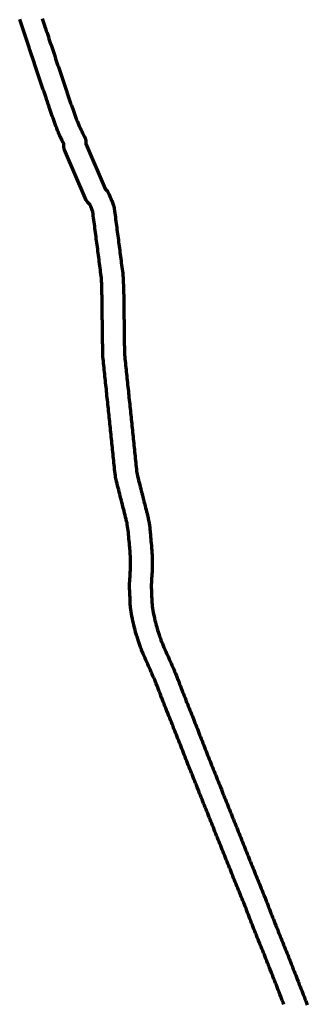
# Model space of a CAD drawing. Header units: metres. Extents: x 98902 to 136161, y 449037 to 499677.
# Tile 32 of 200: x 108351 to 109147, y 488768 to 491495. Entities that reach past the tile are written whole.
import ezdxf

# ---------------------------------------------------------------- set-up
doc = ezdxf.new("R2010")
doc.units = ezdxf.units.M
doc.layers.add('B-WE-OG-INFO_EIS VOORZORGSMAATREGEL-GV', color=7, linetype='Continuous', lineweight=70, true_color=0xfa194b)

msp = doc.modelspace()

# ---------------------------------------------------------------- linework, layer by layer
at = {"layer": 'B-WE-OG-INFO_EIS VOORZORGSMAATREGEL-GV', "flags": 128}
for points in [[(109082.1, 488767.3), (109079.9, 488772.9), (109077.7, 488778.6), (109075.5, 488784.2), (109073.3, 488789.9), (109071.1, 488795.6), (109068.9, 488801.2), (109066.6, 488806.9), (109065.6, 488809.5), (109063.4, 488815.2), (109061.2, 488820.8), (109059, 488826.5), (109056.7, 488832.1), (109054.5, 488837.8), (109052.3, 488843.4), (109050.1, 488849.1), (109050.1, 488849.1), (109048.7, 488852.6), (109046.5, 488858.2), (109044.3, 488863.9), (109044.3, 488863.9), (109044.3, 488863.9), (109044.2, 488864.3), (109044, 488864.6), (109042.4, 488868.7), (109040.8, 488872.9), (109039.1, 488877), (109037.6, 488880.9), (109037.6, 488880.9), (109037.6, 488880.9), (109037.6, 488881.2), (109037.5, 488881.3), (109037.4, 488881.8), (109037.1, 488882.2), (109034.8, 488887.8), (109034.8, 488887.9), (109034.8, 488888), (109032.5, 488893.6), (109032.5, 488893.7), (109032.4, 488893.7), (109030.2, 488899.4), (109030.2, 488899.5), (109030.1, 488899.6), (109028, 488905.1), (109025.8, 488910.4), (109023.5, 488915.9), (109023.5, 488915.9), (109021.2, 488921.6), (109021.2, 488921.6), (109018.9, 488927.2), (109018.9, 488927.2), (109016.6, 488932.8), (109016.6, 488932.8), (109016.6, 488932.8), (109015.2, 488936.1), (109015.2, 488936.2), (109015.2, 488936.2), (109014.1, 488939), (109014.1, 488939), (109014, 488939.1), (109012.9, 488941.9), (109012.9, 488941.9), (109012.9, 488941.9), (109010.6, 488947.6), (109008.3, 488953.2), (109008.3, 488953.2), (109008.3, 488953.2), (109006.1, 488958.9), (109006, 488959), (109006, 488959.1), (109003.8, 488964.7), (109001.5, 488970.4), (108999.3, 488976), (108997.1, 488981.7), (108994.9, 488987.4), (108992.7, 488993), (108990.5, 488998.7), (108990.5, 488998.7), (108990.4, 488998.7), (108988.2, 489004.4), (108988.2, 489004.4), (108988.2, 489004.5), (108986, 489010.2), (108986, 489010.2), (108983.8, 489015.8), (108983.8, 489015.8), (108981.6, 489021.5), (108981.6, 489021.5), (108979.4, 489027.2), (108979.4, 489027.2), (108977.3, 489032.8), (108975.1, 489038.5), (108975.1, 489038.5), (108972.9, 489044.2), (108972.9, 489044.2), (108970.8, 489049.4), (108968.6, 489054.8), (108966.3, 489060.4), (108966.3, 489060.4), (108964, 489066), (108964, 489066), (108964, 489066), (108961.7, 489071.6), (108961.7, 489071.7), (108961.6, 489071.7), (108961.1, 489073.1), (108961.1, 489073.1), (108958.8, 489078.7), (108958.8, 489078.7), (108956.5, 489084.2), (108954.3, 489089.8), (108954.3, 489089.8), (108952, 489095.4), (108952, 489095.4), (108949.7, 489100.9), (108949.7, 489100.9), (108947.4, 489106.5), (108945.2, 489112.1), (108945.1, 489112.1), (108945.1, 489112.1), (108942.9, 489117.7), (108942.9, 489117.7), (108942.8, 489117.7), (108940.6, 489123.3), (108938.3, 489128.9), (108936.1, 489134.5), (108933.8, 489140), (108931.6, 489145.6), (108929.3, 489151.2), (108929.3, 489151.2), (108929.3, 489151.2), (108927.1, 489156.8), (108927, 489156.9), (108927, 489157), (108924.8, 489162.6), (108924.8, 489162.6), (108922.6, 489168.2), (108920.3, 489173.8), (108918.1, 489179.4), (108915.9, 489185), (108913.7, 489190.6), (108911.5, 489196.2), (108909.4, 489201.7), (108907.2, 489207), (108904.9, 489212.6), (108902.7, 489218.1), (108900.4, 489223.7), (108900.4, 489223.7), (108898.1, 489229.3), (108895.9, 489234.8), (108893.6, 489240.4), (108891.3, 489246), (108891.3, 489246), (108891.3, 489246.1), (108889, 489251.6), (108889, 489251.7), (108889, 489251.7), (108886.8, 489257.3), (108884.5, 489262.9), (108882.3, 489268.5), (108880, 489274), (108877.8, 489279.6), (108875.6, 489285.2), (108873.3, 489290.8), (108873.3, 489290.8), (108871.1, 489296.4), (108868.9, 489301.9), (108866.6, 489307.5), (108864.4, 489313.1), (108862.1, 489318.7), (108859.9, 489324.3), (108857.7, 489329.8), (108855.4, 489335.4), (108853.2, 489341), (108851, 489346.6), (108851, 489346.6), (108848.7, 489352.2), (108846.5, 489357.8), (108844.3, 489363.3), (108842, 489368.9), (108839.8, 489374.5), (108837.6, 489380.1), (108835.3, 489385.7), (108833.1, 489391.2), (108833.1, 489391.2), (108830.8, 489396.8), (108828.6, 489402.4), (108828.6, 489402.4), (108826.4, 489408), (108824.1, 489413.6), (108821.9, 489419.1), (108821.9, 489419.2), (108821.9, 489419.2), (108819.6, 489424.8), (108819.6, 489424.8), (108819.6, 489424.8), (108817.4, 489430.4), (108817.4, 489430.4), (108815.2, 489436), (108813, 489441.6), (108813, 489441.6), (108810.8, 489447.2), (108810.8, 489447.2), (108810.7, 489447.3), (108808.5, 489452.9), (108808.5, 489452.9), (108808.5, 489452.9), (108806.3, 489458.5), (108806.3, 489458.5), (108804.1, 489464.1), (108804.1, 489464.1), (108802, 489469.7), (108802, 489469.7), (108799.8, 489475.1), (108799.8, 489475.1), (108797.6, 489480.7), (108797.6, 489480.7), (108795.4, 489486.3), (108793.1, 489491.8), (108793.1, 489491.9), (108793.1, 489492), (108790.9, 489497.6), (108790.8, 489497.7), (108790.8, 489497.8), (108788.6, 489503.5), (108786.5, 489509.1), (108784.3, 489514.6), (108782.2, 489520.2), (108782.2, 489520.2), (108780, 489525.7), (108777.8, 489531.3), (108777.8, 489531.3), (108775.6, 489536.9), (108775.6, 489536.9), (108775.1, 489538.2), (108773, 489543.6), (108773, 489543.6), (108770.7, 489549.2), (108768.4, 489554.7), (108768.4, 489554.7), (108766.2, 489560.3), (108766.2, 489560.3), (108763.9, 489565.9), (108763.9, 489565.9), (108761.6, 489571.5), (108759.4, 489577.1), (108759.4, 489577.1), (108759.3, 489577.2), (108757.1, 489582.8), (108757.1, 489582.9), (108757, 489582.9), (108754.8, 489588.5), (108752.6, 489594.1), (108752.6, 489594.1), (108750.4, 489599.7), (108750.4, 489599.7), (108750.3, 489599.8), (108748.1, 489605.4), (108748.1, 489605.4), (108748.1, 489605.4), (108745.9, 489611), (108745.9, 489611), (108743.7, 489616.6), (108743.7, 489616.7), (108743.6, 489616.7), (108741.4, 489622.3), (108741.4, 489622.6), (108741.3, 489622.8), (108739.2, 489628.4), (108739.2, 489628.4), (108737.1, 489634.1), (108735, 489639.6), (108732.9, 489645), (108730.8, 489650.4), (108728.6, 489656), (108726.5, 489661.2), (108724.4, 489666.3), (108722, 489671.7), (108719.6, 489677.2), (108719.6, 489677.2), (108717.2, 489682.6), (108717.2, 489682.6), (108714.8, 489688.1), (108712.3, 489693.7), (108709.9, 489699.2), (108707.4, 489704.7), (108707.4, 489704.7), (108705, 489710.2), (108705, 489710.2), (108705, 489710.2), (108702.5, 489715.7), (108702.5, 489715.8), (108702.5, 489715.8), (108700.1, 489721.3), (108700.1, 489721.3), (108700.1, 489721.3), (108697.7, 489726.8), (108695.2, 489732.2), (108695.2, 489732.4), (108695.1, 489732.5), (108692.7, 489738), (108692.7, 489738.2), (108692.6, 489738.4), (108690.2, 489744), (108690.2, 489744.2), (108690.1, 489744.4), (108687.8, 489750), (108687.8, 489750.3), (108687.6, 489750.6), (108685.5, 489756.3), (108685.4, 489756.6), (108685.2, 489757), (108683.2, 489762.7), (108681.3, 489768.4), (108681.3, 489768.4), (108679.3, 489774.1), (108679.3, 489774.1), (108677.3, 489779.8), (108677.3, 489779.9), (108677.3, 489779.9), (108675.4, 489785.6), (108675.2, 489786.5), (108674.8, 489787.4), (108673.2, 489793.2), (108671.6, 489799), (108670, 489804.9), (108668.5, 489810.7), (108668.4, 489811), (108668.3, 489811.3), (108666.8, 489817.1), (108666.8, 489817.6), (108666.6, 489818), (108665.3, 489823.9), (108664, 489829.8), (108662.7, 489835.7), (108662.7, 489835.9), (108662.7, 489836.1), (108661.4, 489842), (108661.4, 489842.7), (108661.2, 489843.4), (108660.3, 489849.4), (108659.3, 489855.4), (108658.4, 489861.3), (108658.4, 489861.3), (108657.5, 489867.3), (108657.5, 489868.5), (108657.2, 489869.8), (108656.8, 489875.8), (108656.8, 489876.2), (108656.8, 489876.6), (108656.5, 489882.6), (108656.2, 489888.7), (108656, 489894.7), (108655.7, 489900.7), (108655.5, 489906.7), (108655.2, 489912.8), (108654.9, 489918.8), (108654.7, 489924.8), (108654.8, 489925.8), (108654.7, 489926.7), (108654.8, 489932.7), (108654.9, 489933.4), (108654.8, 489934.1), (108655.2, 489940.2), (108655.6, 489946.2), (108656.1, 489952.2), (108656.1, 489952.2), (108656.5, 489958.2), (108656.9, 489964.2), (108657.2, 489969.9), (108657.5, 489975.1), (108657.5, 489980.7), (108657.6, 489986.7), (108657.7, 489992.7), (108657.7, 489992.7), (108657.7, 489997.7), (108657.4, 490002.7), (108657.1, 490008.7), (108656.8, 490014.8), (108656.4, 490020.4), (108656, 490026), (108655.9, 490027.4), (108655.9, 490027.4), (108655.9, 490027.4), (108655.3, 490033.4), (108654.8, 490039.4), (108654.3, 490045.4), (108653.8, 490051.4), (108653.2, 490057.4), (108652.7, 490063.4), (108652.2, 490069.4), (108651.7, 490074.9), (108651.1, 490080), (108650.3, 490085.5), (108649.4, 490091.5), (108648.6, 490096.7), (108647.7, 490101.2), (108646.7, 490105.4), (108646.7, 490105.4), (108645.3, 490111.2), (108645.3, 490111.2), (108643.9, 490116.9), (108642.5, 490122.6), (108642.5, 490122.6), (108641, 490128.4), (108639.5, 490134.3), (108639.5, 490134.3), (108638, 490140.1), (108638, 490140.1), (108636.6, 490145.9), (108635.1, 490151.8), (108633.6, 490157.6), (108632.1, 490163.4), (108630.6, 490169.3), (108629.2, 490175.1), (108627.7, 490181), (108626.2, 490186.8), (108624.7, 490192.6), (108623.2, 490198.5), (108623.2, 490198.5), (108621.8, 490204.3), (108620.3, 490210.1), (108618.8, 490216), (108617.3, 490221.8), (108617.3, 490222.5), (108617, 490223.1), (108615.8, 490229), (108615.8, 490230.5), (108615.4, 490232), (108614.7, 490237.9), (108614.7, 490237.9), (108614.1, 490243.9), (108614.1, 490243.9), (108614.1, 490243.9), (108613.5, 490249.9), (108612.9, 490255.9), (108612.3, 490261.9), (108612.3, 490261.9), (108611.6, 490267.9), (108611, 490273.9), (108610.4, 490279.9), (108609.8, 490285.9), (108609.1, 490291.8), (108609.1, 490291.8), (108608.5, 490297.8), (108607.9, 490303.8), (108607.3, 490309.8), (108606.6, 490315.8), (108606.6, 490315.8), (108606.6, 490315.8), (108606, 490321.8), (108606, 490321.8), (108605.4, 490327.8), (108604.8, 490333.8), (108604.2, 490339.8), (108604.2, 490339.8), (108603.5, 490345.7), (108603.5, 490345.7), (108603.5, 490345.7), (108602.9, 490351.7), (108602.9, 490351.7), (108602.3, 490357.7), (108601.7, 490363.7), (108601, 490369.7), (108601, 490369.7), (108601, 490369.7), (108600.4, 490375.7), (108600.4, 490375.7), (108599.8, 490381.7), (108599.2, 490387.7), (108598.6, 490393.7), (108598.6, 490393.7), (108597.9, 490399.6), (108597.9, 490399.6), (108597.9, 490399.6), (108597.3, 490405.6), (108597.3, 490405.6), (108596.7, 490411.6), (108596.1, 490417.6), (108595.4, 490423.6), (108594.8, 490429.6), (108594.8, 490429.6), (108594.8, 490429.6), (108594.2, 490435.6), (108593.6, 490441.6), (108592.9, 490447.6), (108592.9, 490447.6), (108592.3, 490453.5), (108592.3, 490453.5), (108592.3, 490453.5), (108591.7, 490459.5), (108591.1, 490465.5), (108590.5, 490471.5), (108589.8, 490477.5), (108589.8, 490477.5), (108589.2, 490483.5), (108589.2, 490483.5), (108589.2, 490483.5), (108588.6, 490489.5), (108588, 490495.5), (108587.3, 490501.5), (108587.3, 490501.5), (108587.3, 490501.5), (108586.7, 490507.4), (108586.7, 490507.4), (108586.1, 490513.4), (108585.5, 490519.4), (108584.8, 490525.4), (108584.8, 490525.4), (108584.8, 490525.4), (108584.2, 490531.4), (108584.2, 490531.4), (108583.6, 490537.4), (108583, 490543.4), (108582.4, 490549.4), (108581.7, 490555.4), (108581.7, 490555.4), (108581.7, 490555.4), (108581.1, 490561.3), (108581.2, 490562.2), (108581, 490563), (108580.7, 490569), (108580.8, 490569.5), (108580.7, 490570.1), (108580.6, 490576.1), (108580.6, 490576.1), (108580.6, 490576.1), (108580.5, 490582.1), (108580.4, 490588.1), (108580.4, 490588.1), (108580.4, 490588.1), (108580.4, 490594.2), (108580.3, 490600.2), (108580.3, 490600.2), (108580.3, 490600.2), (108580.2, 490606.2), (108580.2, 490606.2), (108580.1, 490612.2), (108580, 490618.2), (108580, 490618.2), (108580, 490624.3), (108580, 490624.3), (108579.9, 490630.2), (108579.9, 490630.2), (108579.8, 490636.2), (108579.8, 490636.2), (108579.8, 490637.7), (108579.8, 490637.7), (108579.7, 490643.5), (108579.6, 490649.3), (108579.5, 490655.1), (108579.5, 490655.1), (108579.4, 490660.9), (108579.3, 490666.7), (108579.2, 490672.5), (108579.2, 490672.5), (108579.2, 490672.5), (108579.2, 490678.3), (108579.1, 490684.1), (108579, 490689.9), (108579, 490689.9), (108579, 490690), (108578.9, 490695.8), (108579, 490696), (108578.9, 490696.3), (108578.9, 490702.1), (108579, 490707.9), (108579, 490713.5), (108578.9, 490718.7), (108578.8, 490724.2), (108578.6, 490730), (108578.4, 490735.8), (108578.2, 490741.6), (108578.1, 490747.4), (108577.9, 490753.2), (108577.7, 490759), (108577.6, 490764.8), (108577.4, 490770.6), (108577.2, 490775.7), (108576.9, 490779.9), (108576.2, 490784.9), (108575.5, 490790.7), (108575.5, 490790.7), (108575.5, 490790.7), (108574.7, 490796.4), (108574.7, 490796.4), (108574, 490802.2), (108574, 490802.2), (108574, 490802.2), (108573.2, 490807.9), (108572.5, 490813.7), (108571.7, 490819.4), (108571.7, 490819.4), (108571.7, 490819.4), (108571, 490825.2), (108571, 490825.2), (108570.2, 490830.9), (108569.5, 490836.7), (108568.7, 490842.4), (108568, 490848.2), (108568, 490848.2), (108567.2, 490853.9), (108567.2, 490853.9), (108566.5, 490859.7), (108565.7, 490865.5), (108565, 490871.2), (108565, 490871.2), (108564.2, 490877), (108563.4, 490882.7), (108563.4, 490882.7), (108563.4, 490882.7), (108562.7, 490888.5), (108562.7, 490888.5), (108561.9, 490894.2), (108561.9, 490894.2), (108561.9, 490894.2), (108561.2, 490900), (108560.4, 490905.7), (108559.7, 490911.5), (108559.7, 490911.5), (108559.7, 490911.5), (108558.9, 490917.2), (108558.9, 490917.2), (108558.2, 490923), (108557.4, 490928.7), (108556.7, 490934.5), (108555.9, 490940.2), (108555.2, 490946), (108555.2, 490946), (108554.4, 490951.7), (108553.7, 490957.5), (108553.7, 490957.5), (108553.7, 490957.5), (108552.9, 490963), (108551.2, 490967.7), (108549.3, 490972.7), (108547.3, 490977.9), (108545.9, 490981.2), (108545.9, 490981.2), (108545.4, 490982.5), (108539, 490988.5), (108535, 490995.2), (108475, 491134.8), (108472.8, 491142.3), (108472.7, 491150.2), (108472.8, 491150.8), (108471.6, 491153.1), (108471.5, 491153.4), (108471.4, 491153.6), (108468.7, 491158.8), (108468.6, 491159.1), (108468.5, 491159.3), (108465.9, 491164.6), (108465.8, 491164.8), (108465.7, 491165), (108463.2, 491170.3), (108463.1, 491170.6), (108462.9, 491170.8), (108460.5, 491176.2), (108460.5, 491176.4), (108460.3, 491176.6), (108458, 491182), (108458, 491182.3), (108457.8, 491182.5), (108455.6, 491188), (108455.6, 491188.2), (108455.4, 491188.4), (108453.3, 491193.9), (108453.3, 491194.1), (108453.1, 491194.4), (108451.1, 491199.9), (108451.1, 491199.9), (108449.1, 491205.4), (108447, 491210.9), (108445, 491216.4), (108442.9, 491221.9), (108442.9, 491222), (108442.9, 491222), (108440.9, 491227.6), (108440.9, 491227.7), (108440.8, 491227.9), (108438.8, 491233.5), (108438.8, 491233.6), (108438.7, 491233.7), (108436.8, 491239.3), (108436.8, 491239.3), (108434.9, 491244.8), (108434.9, 491244.8), (108433, 491250.4), (108433, 491250.4), (108431.1, 491256), (108431.1, 491256), (108429.2, 491261.5), (108429.2, 491261.5), (108427.4, 491267.1), (108427.4, 491267.1), (108425.5, 491272.6), (108425.5, 491272.6), (108423.6, 491278.2), (108421.7, 491283.8), (108419.8, 491289.3), (108417.9, 491294.9), (108416, 491300.5), (108414.1, 491306), (108412.2, 491311.6), (108410.3, 491317.2), (108408.4, 491322.7), (108406.5, 491328.3), (108404.6, 491333.8), (108402.7, 491339.4), (108400.8, 491345), (108400.8, 491345), (108398.9, 491350.5), (108397, 491356.1), (108395.1, 491361.7), (108395.1, 491361.7), (108393.2, 491367.2), (108393.2, 491367.4), (108393.1, 491367.6), (108391.3, 491373.2), (108391.3, 491373.3), (108391.2, 491373.3), (108389.4, 491378.9), (108389.4, 491378.9), (108387.6, 491384.5), (108387.6, 491384.5), (108385.9, 491390.1), (108385.9, 491390.1), (108384.1, 491395.4), (108382.3, 491400.8), (108382.3, 491400.8), (108380.5, 491406.3), (108378.6, 491411.7), (108378.6, 491411.9), (108378.5, 491412), (108376.6, 491417.6), (108376.6, 491417.7), (108376.5, 491417.8), (108374.7, 491423.4), (108374.7, 491423.4), (108372.9, 491429), (108371.1, 491434.6), (108371.1, 491434.6), (108369.3, 491440), (108367.4, 491445.6), (108367.4, 491445.6), (108365.6, 491451.1), (108365.6, 491451.1), (108363.7, 491456.6), (108363.7, 491456.6), (108361.8, 491462.2), (108360, 491467.8), (108358.1, 491473.4), (108356.2, 491478.9), (108356.2, 491478.9), (108354.4, 491484.4), (108354.4, 491484.4), (108352.5, 491489.9), (108350.6, 491495.3)], [(108413.1, 491498), (108415, 491492.5), (108416.8, 491486.9), (108418.7, 491481.3), (108420.6, 491475.8), (108420.6, 491475.7), (108422.4, 491470.2), (108422.4, 491470.2), (108424.3, 491464.6), (108424.3, 491464.6), (108424.3, 491464.5), (108426.2, 491459), (108426.2, 491458.9), (108426.3, 491458.8), (108428.1, 491453.2), (108428.1, 491453.2), (108429.9, 491447.6), (108431.7, 491442), (108433.5, 491436.6), (108435.3, 491431.3), (108437.2, 491425.9), (108437.2, 491425.7), (108437.3, 491425.6), (108439.2, 491420), (108439.2, 491420), (108439.2, 491420), (108441, 491414.4), (108441.1, 491414.2), (108441.1, 491414.1), (108442.9, 491408.5), (108443, 491408.5), (108443, 491408.5), (108444.8, 491402.9), (108444.8, 491402.9), (108446.6, 491397.3), (108448.4, 491391.7), (108448.4, 491391.7), (108450.1, 491386.3), (108451.9, 491381), (108451.9, 491381), (108453.8, 491375.5), (108455.7, 491369.9), (108457.6, 491364.3), (108457.6, 491364.3), (108459.5, 491358.8), (108461.4, 491353.2), (108463.3, 491347.6), (108465.2, 491342.1), (108467.1, 491336.5), (108469, 491330.9), (108470.9, 491325.4), (108472.8, 491319.8), (108474.7, 491314.3), (108476.6, 491308.7), (108478.5, 491303.1), (108480.4, 491297.6), (108482.2, 491292), (108484.1, 491286.4), (108484.1, 491286.4), (108486, 491280.9), (108487.9, 491275.3), (108489.8, 491269.8), (108489.8, 491269.8), (108491.7, 491264.2), (108493.6, 491258.6), (108495.5, 491253.1), (108497.3, 491248), (108499.3, 491242.6), (108499.3, 491242.6), (108501.3, 491237.2), (108501.3, 491237.2), (108503.3, 491231.7), (108505.3, 491226.2), (108507.4, 491220.7), (108509.3, 491215.3), (108511.3, 491210.4), (108513.3, 491205.4), (108515.4, 491200.5), (108517.6, 491195.6), (108519.9, 491190.7), (108522.2, 491185.9), (108524.7, 491181.1), (108527.3, 491176.1), (108527.3, 491176.1), (108527.4, 491176.1), (108529.2, 491172.6), (108529.2, 491172.5), (108529.3, 491172.4), (108529.7, 491170.9), (108530.7, 491169.6), (108533.4, 491160.7), (108533.3, 491151.1), (108587, 491026.3), (108593.8, 491019.9), (108597.8, 491012.9), (108601.5, 491003.9), (108601.5, 491003.9), (108601.5, 491003.8), (108603, 491000.2), (108603, 491000), (108603.1, 490999.9), (108605.2, 490994.5), (108605.2, 490994.4), (108605.3, 490994.2), (108607.4, 490988.8), (108607.4, 490988.6), (108607.5, 490988.5), (108609.5, 490983), (108609.5, 490982.9), (108609.6, 490982.8), (108610.5, 490980.2), (108612, 490974), (108612.4, 490971), (108612.4, 490971), (108612.4, 490971), (108613.2, 490965.3), (108613.2, 490965.3), (108613.9, 490959.5), (108614.7, 490953.8), (108615.4, 490948), (108616.2, 490942.3), (108616.9, 490936.5), (108616.9, 490936.5), (108617.7, 490930.8), (108618.4, 490925), (108618.4, 490925), (108618.4, 490925), (108619.2, 490919.2), (108619.9, 490913.5), (108620.7, 490907.7), (108620.7, 490907.7), (108620.7, 490907.7), (108621.4, 490902), (108621.4, 490902), (108622.2, 490896.2), (108622.2, 490896.2), (108622.2, 490896.2), (108622.9, 490890.5), (108622.9, 490890.5), (108623.7, 490884.7), (108624.4, 490879), (108625.2, 490873.2), (108625.2, 490873.2), (108626, 490867.5), (108626.7, 490861.7), (108627.5, 490856), (108628.2, 490850.2), (108629, 490844.5), (108629, 490844.5), (108629.7, 490838.7), (108630.5, 490833), (108630.5, 490833), (108630.5, 490833), (108631.2, 490827.2), (108632, 490821.5), (108632.7, 490815.7), (108632.7, 490815.7), (108633.5, 490810), (108633.5, 490810), (108634.2, 490804.2), (108634.2, 490804.2), (108634.2, 490804.2), (108635, 490798.5), (108635.7, 490792.7), (108636.5, 490787), (108636.4, 490786.2), (108636.6, 490785.5), (108637.1, 490779.7), (108637, 490779), (108637.2, 490778.2), (108637.4, 490772.4), (108637.5, 490766.6), (108637.7, 490760.8), (108637.9, 490755), (108638.1, 490749.2), (108638.2, 490743.4), (108638.4, 490737.6), (108638.6, 490731.8), (108638.7, 490726), (108638.9, 490720.2), (108638.9, 490719.9), (108638.9, 490719.7), (108639, 490713.9), (108638.9, 490713.6), (108639, 490713.4), (108639, 490707.6), (108638.9, 490701.8), (108638.9, 490701.8), (108638.9, 490696.2), (108639, 490690.7), (108639, 490690.7), (108639.1, 490685), (108639.1, 490679.2), (108639.1, 490679.2), (108639.1, 490679.2), (108639.2, 490673.4), (108639.2, 490673.4), (108639.3, 490667.6), (108639.4, 490661.8), (108639.5, 490656), (108639.6, 490650.2), (108639.6, 490650.2), (108639.7, 490644.4), (108639.8, 490638.6), (108639.8, 490638.6), (108639.8, 490638.6), (108639.8, 490637.1), (108639.8, 490637.1), (108639.8, 490637.1), (108639.9, 490631.1), (108639.9, 490631.1), (108639.9, 490631.1), (108640, 490625.1), (108640, 490625), (108640, 490625), (108640, 490619), (108640, 490619), (108640, 490619), (108640.1, 490613), (108640.1, 490613), (108640.2, 490607), (108640.3, 490600.9), (108640.3, 490600.9), (108640.3, 490594.9), (108640.4, 490588.9), (108640.4, 490588.9), (108640.5, 490582.9), (108640.6, 490576.9), (108640.6, 490571.4), (108640.9, 490566.7), (108641.4, 490561.6), (108642, 490555.6), (108642, 490555.6), (108642, 490555.6), (108642.7, 490549.6), (108642.7, 490549.6), (108643.3, 490543.6), (108643.9, 490537.6), (108644.5, 490531.6), (108644.5, 490531.6), (108645.1, 490525.6), (108645.1, 490525.6), (108645.1, 490525.6), (108645.8, 490519.6), (108646.4, 490513.7), (108647, 490507.7), (108647, 490507.7), (108647.6, 490501.7), (108648.3, 490495.7), (108648.3, 490495.7), (108648.3, 490495.7), (108648.9, 490489.7), (108649.5, 490483.7), (108650.1, 490477.7), (108650.1, 490477.7), (108650.8, 490471.7), (108651.4, 490465.7), (108652, 490459.8), (108652.6, 490453.8), (108652.6, 490453.8), (108652.6, 490453.8), (108653.2, 490447.8), (108653.2, 490447.8), (108653.9, 490441.8), (108654.5, 490435.8), (108655.1, 490429.8), (108655.7, 490423.8), (108655.7, 490423.8), (108655.7, 490423.8), (108656.4, 490417.8), (108656.4, 490417.8), (108657, 490411.8), (108657.6, 490405.9), (108658.2, 490399.9), (108658.2, 490399.9), (108658.2, 490399.9), (108658.9, 490393.9), (108658.9, 490393.9), (108659.5, 490387.9), (108660.1, 490381.9), (108660.7, 490375.9), (108660.7, 490375.9), (108661.3, 490369.9), (108661.3, 490369.9), (108661.3, 490369.9), (108662, 490363.9), (108662, 490363.9), (108662.6, 490357.9), (108663.2, 490352), (108663.8, 490346), (108664.5, 490340), (108664.5, 490340), (108664.5, 490340), (108665.1, 490334), (108665.7, 490328), (108666.3, 490322), (108666.3, 490322), (108666.9, 490316), (108666.9, 490316), (108666.9, 490316), (108667.6, 490310), (108667.6, 490310), (108668.2, 490304), (108668.8, 490298.1), (108668.8, 490298.1), (108668.8, 490298.1), (108669.4, 490292.1), (108669.4, 490292.1), (108670.1, 490286.1), (108670.1, 490286.1), (108670.1, 490286.1), (108670.7, 490280.1), (108671.3, 490274.1), (108671.9, 490268.1), (108671.9, 490268.1), (108671.9, 490268.1), (108672.6, 490262.1), (108672.6, 490262.1), (108673.2, 490256.1), (108673.8, 490250.1), (108674.4, 490244.2), (108674.9, 490239.7), (108675.7, 490235.9), (108677, 490230.7), (108678.5, 490224.9), (108679.9, 490219), (108681.4, 490213.2), (108681.4, 490213.2), (108682.9, 490207.4), (108684.4, 490201.5), (108685.8, 490195.7), (108687.3, 490189.8), (108688.8, 490184), (108690.3, 490178.2), (108691.8, 490172.3), (108693.2, 490166.5), (108694.7, 490160.7), (108696.2, 490154.8), (108696.2, 490154.8), (108697.7, 490149), (108699.1, 490143.2), (108700.6, 490137.3), (108700.6, 490137.3), (108702.1, 490131.5), (108702.1, 490131.3), (108702.2, 490131.2), (108703.6, 490125.4), (108703.6, 490125.3), (108703.6, 490125.3), (108705, 490119.4), (108706.1, 490114.7), (108706.2, 490114.1), (108706.4, 490113.7), (108707.6, 490107.8), (108707.6, 490107), (108707.8, 490106.2), (108708.7, 490100.3), (108709.6, 490094.3), (108710.5, 490088.4), (108710.5, 490087.9), (108710.6, 490087.5), (108711.3, 490081.6), (108711.3, 490081), (108711.4, 490080.6), (108711.9, 490074.6), (108712.5, 490068.6), (108713, 490062.6), (108713.5, 490056.6), (108714.1, 490050.6), (108714.6, 490044.6), (108715.1, 490038.6), (108715.6, 490032.6), (108715.6, 490032.6), (108715.8, 490031.1), (108715.8, 490031), (108715.8, 490030.9), (108716.3, 490024.9), (108716.2, 490024.6), (108716.3, 490024.2), (108716.7, 490018.2), (108717, 490012.1), (108717.4, 490006.1), (108717.4, 490006.1), (108717.7, 490000.1), (108717.6, 489999.2), (108717.7, 489998.1), (108717.7, 489992.1), (108717.7, 489992), (108717.7, 489992), (108717.6, 489986), (108717.5, 489979.9), (108717.5, 489973.9), (108717.4, 489973.4), (108717.4, 489972.9), (108717.2, 489966.9), (108717.1, 489966.6), (108717.1, 489966.2), (108716.7, 489960.2), (108716.3, 489954.2), (108716.3, 489954.2), (108715.9, 489948.2), (108715.5, 489942.2), (108715.1, 489936.1), (108714.8, 489930.8), (108714.7, 489926.5), (108714.9, 489921.4), (108715.1, 489915.3), (108715.4, 489909.3), (108715.7, 489903.3), (108715.9, 489897.3), (108716.2, 489891.2), (108716.4, 489885.2), (108716.7, 489879.6), (108717, 489875.2), (108717.7, 489870.5), (108718.6, 489864.5), (108719.6, 489858.6), (108720.4, 489853.3), (108721.4, 489848.4), (108722.6, 489842.6), (108723.9, 489836.8), (108725.1, 489831.3), (108726.4, 489826.2), (108727.9, 489820.7), (108729.5, 489814.8), (108731.1, 489809), (108732.4, 489804.1), (108734.1, 489799.3), (108734.1, 489799.3), (108736, 489793.7), (108738, 489788), (108740, 489782.2), (108741.8, 489776.9), (108743.6, 489772), (108745.7, 489766.9), (108747.8, 489761.8), (108750.1, 489756.5), (108752.5, 489751.1), (108752.5, 489751), (108752.6, 489751), (108755, 489745.5), (108755, 489745.5), (108757.4, 489740), (108759.8, 489734.5), (108759.8, 489734.5), (108762.3, 489729), (108762.3, 489729), (108764.7, 489723.5), (108767.2, 489718), (108769.6, 489712.5), (108772.1, 489707), (108772.1, 489706.9), (108772.1, 489706.8), (108774.5, 489701.3), (108774.5, 489701.3), (108774.5, 489701.3), (108777, 489695.8), (108777, 489695.8), (108779.4, 489690.2), (108779.4, 489690.1), (108779.5, 489690), (108781.8, 489684.5), (108781.9, 489684.1), (108782.2, 489683.7), (108784.4, 489678.1), (108786.6, 489672.5), (108788.8, 489666.8), (108788.9, 489666.7), (108788.9, 489666.6), (108791.1, 489660.9), (108791.1, 489660.8), (108791.2, 489660.7), (108793.3, 489655), (108793.3, 489655), (108795.4, 489649.4), (108795.4, 489649.4), (108797.4, 489643.9), (108799.5, 489638.5), (108799.5, 489638.5), (108801.7, 489633), (108803.9, 489627.4), (108803.9, 489627.4), (108806.1, 489621.8), (108806.1, 489621.8), (108808.4, 489616.3), (108810.6, 489610.6), (108812.8, 489605.1), (108812.8, 489605.1), (108815, 489599.7), (108815, 489599.7), (108817.2, 489594.1), (108817.2, 489594.1), (108819.5, 489588.5), (108819.5, 489588.5), (108821.8, 489582.9), (108821.8, 489582.9), (108821.8, 489582.9), (108824, 489577.3), (108824, 489577.3), (108824.1, 489577.3), (108826.3, 489571.7), (108828.6, 489566.1), (108828.6, 489566.1), (108828.6, 489566.1), (108830.8, 489560.5), (108830.9, 489560.3), (108831, 489560.2), (108831.5, 489558.8), (108831.5, 489558.8), (108831.5, 489558.8), (108833.7, 489553.2), (108833.7, 489553.2), (108835.9, 489547.6), (108838.1, 489542), (108838.1, 489541.9), (108838.1, 489541.8), (108840.3, 489536.2), (108840.3, 489536.2), (108840.3, 489536.2), (108842.5, 489530.5), (108842.5, 489530.5), (108844.6, 489524.9), (108846.7, 489519.4), (108848.8, 489514.1), (108851.1, 489508.5), (108853.3, 489503), (108855.5, 489497.4), (108855.5, 489497.3), (108855.6, 489497.2), (108857.8, 489491.6), (108857.8, 489491.6), (108857.8, 489491.6), (108860, 489486), (108860, 489486), (108862.2, 489480.4), (108862.2, 489480.4), (108864.4, 489474.8), (108864.4, 489474.8), (108866.6, 489469.2), (108866.6, 489469.2), (108868.8, 489463.7), (108871, 489458.1), (108871, 489458.1), (108873.2, 489452.5), (108873.2, 489452.5), (108875.4, 489447), (108875.4, 489447), (108877.6, 489441.5), (108877.6, 489441.5), (108879.8, 489435.9), (108882.1, 489430.3), (108882.1, 489430.3), (108884.3, 489424.7), (108884.3, 489424.7), (108886.5, 489419.1), (108888.8, 489413.6), (108891, 489408), (108893.2, 489402.4), (108895.5, 489396.8), (108897.7, 489391.2), (108900, 489385.7), (108902.2, 489380.1), (108904.4, 489374.5), (108904.4, 489374.5), (108906.7, 489368.9), (108908.9, 489363.3), (108911.1, 489357.7), (108913.4, 489352.2), (108915.6, 489346.6), (108917.8, 489341), (108920.1, 489335.4), (108922.3, 489329.8), (108922.3, 489329.8), (108924.6, 489324.3), (108926.8, 489318.7), (108929, 489313.1), (108931.3, 489307.5), (108933.5, 489301.9), (108935.7, 489296.4), (108938, 489290.8), (108938, 489290.8), (108940.2, 489285.2), (108940.2, 489285.2), (108942.4, 489279.6), (108944.6, 489274.1), (108944.7, 489274.1), (108946.9, 489268.6), (108946.9, 489268.6), (108949.1, 489263.1), (108951.4, 489257.5), (108953.7, 489251.9), (108953.7, 489251.9), (108955.9, 489246.4), (108955.9, 489246.4), (108958.2, 489240.8), (108958.2, 489240.8), (108960.5, 489235.2), (108962.8, 489229.7), (108962.8, 489229.6), (108962.8, 489229.6), (108965, 489224), (108965.1, 489223.9), (108965.1, 489223.8), (108967.3, 489218.2), (108967.3, 489218.2), (108969.6, 489212.6), (108971.8, 489207), (108974, 489201.4), (108976.2, 489195.8), (108978.4, 489190.2), (108980.6, 489184.6), (108982.7, 489179.1), (108984.9, 489173.7), (108984.9, 489173.7), (108987.2, 489168.1), (108987.2, 489168.1), (108989.4, 489162.5), (108991.7, 489157), (108994, 489151.4), (108996.2, 489145.8), (108998.5, 489140.2), (108998.5, 489140.2), (109000.7, 489134.7), (109000.7, 489134.7), (109003, 489129.2), (109005.2, 489123.6), (109005.2, 489123.6), (109007.5, 489118.1), (109007.5, 489118.1), (109009.8, 489112.5), (109012.1, 489106.9), (109012.1, 489106.9), (109014.3, 489101.4), (109014.3, 489101.4), (109016.6, 489095.8), (109016.6, 489095.8), (109016.6, 489095.8), (109017.2, 489094.5), (109017.2, 489094.5), (109019.5, 489088.9), (109019.5, 489088.9), (109021.8, 489083.3), (109021.8, 489083.3), (109024.1, 489077.7), (109026.4, 489072), (109026.5, 489071.7), (109026.6, 489071.5), (109028.8, 489065.8), (109028.8, 489065.8), (109028.9, 489065.7), (109031.1, 489060.1), (109031.1, 489060.1), (109033.2, 489054.4), (109033.2, 489054.4), (109035.4, 489048.7), (109037.6, 489043.1), (109039.8, 489037.4), (109042, 489031.7), (109042, 489031.7), (109044.2, 489026.1), (109044.2, 489026.1), (109046.3, 489020.5), (109046.3, 489020.5), (109048.5, 489014.9), (109050.8, 489009.3), (109053, 489003.6), (109055.2, 488998), (109057.4, 488992.3), (109059.6, 488986.6), (109061.8, 488981.2), (109064, 488975.6), (109064, 488975.6), (109066.3, 488970), (109066.3, 488970), (109068.5, 488964.4), (109069.6, 488961.6), (109069.6, 488961.6), (109070.7, 488959), (109070.7, 488959), (109072.1, 488955.6), (109072.1, 488955.6), (109074.4, 488950), (109074.4, 488950), (109076.7, 488944.4), (109076.7, 488944.4), (109079, 488938.8), (109079, 488938.8), (109079, 488938.8), (109081.3, 488933.1), (109081.4, 488933.1), (109081.4, 488933), (109083.7, 488927.4), (109083.7, 488927.1), (109083.8, 488926.9), (109086, 488921.4), (109088.2, 488915.9), (109090.4, 488910.4), (109092.7, 488904.9), (109092.7, 488904.8), (109092.7, 488904.8), (109092.8, 488904.1), (109093.2, 488903.5), (109093.3, 488903.2), (109093.5, 488902.8), (109095, 488898.9), (109095, 488898.9), (109096.6, 488894.8), (109098.2, 488890.6), (109099.9, 488886.5), (109099.9, 488886.5), (109099.9, 488886.5), (109099.9, 488886.1), (109100.1, 488885.8), (109102.4, 488880.1), (109104.6, 488874.5), (109105.9, 488871), (109108.2, 488865.3), (109110.4, 488859.7), (109112.6, 488854), (109112.6, 488854), (109114.8, 488848.4), (109114.8, 488848.4), (109117, 488842.7), (109119.2, 488837.1), (109121.5, 488831.4), (109122.5, 488828.8), (109124.7, 488823.1), (109126.9, 488817.5), (109129.1, 488811.8), (109131.4, 488806.1), (109133.6, 488800.5), (109135.8, 488794.8), (109135.8, 488794.8), (109138, 488789.2), (109140.2, 488783.5), (109140.2, 488783.5), (109142.4, 488777.9), (109144.7, 488772.2), (109146.9, 488766.6)]]:
    msp.add_lwpolyline(points, dxfattribs=at)

doc.saveas('drawing.dxf')
